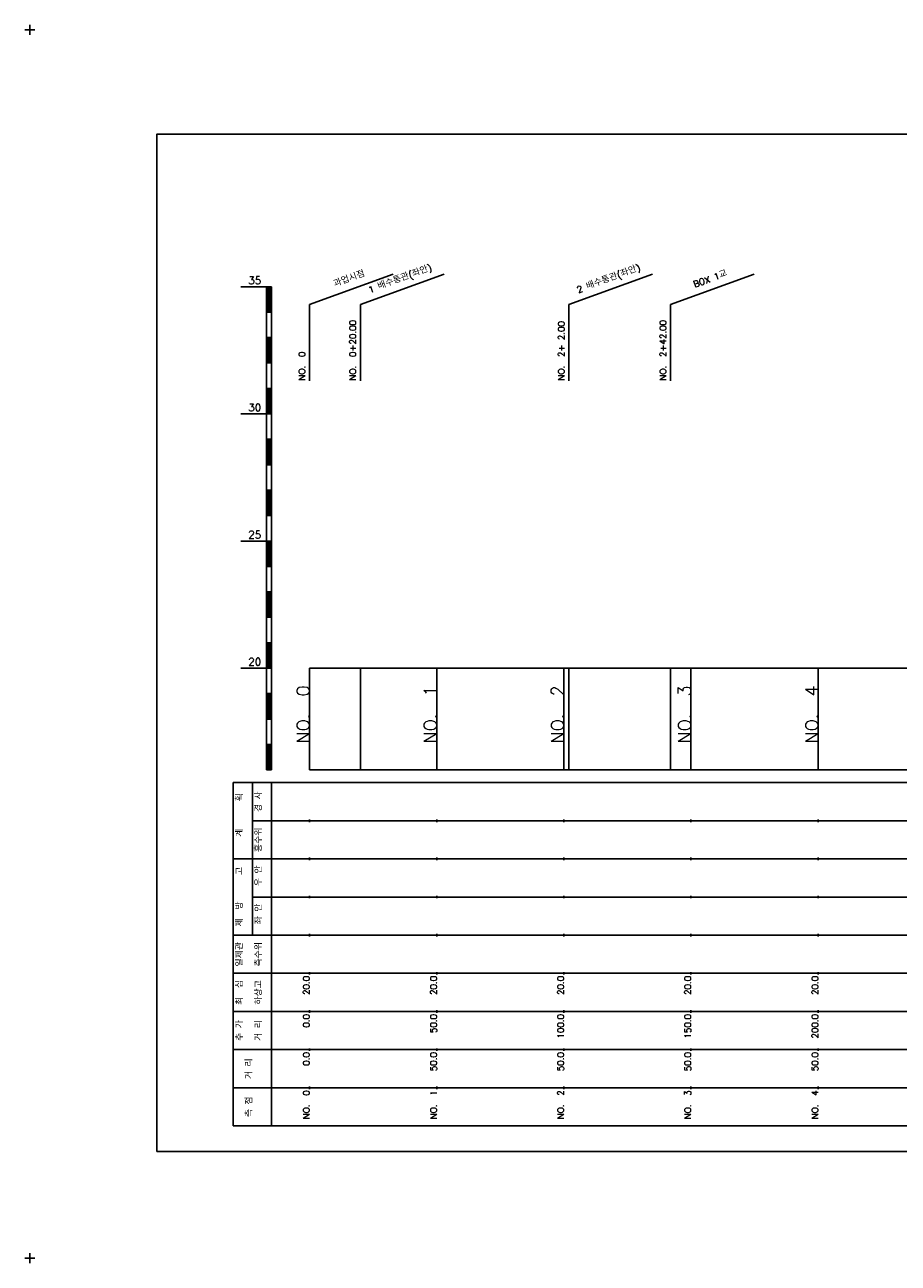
# Model space of a CAD drawing. Extents: x -2 to 685, y -2 to 485.
# Tile 1 of 2: x -2 to 342, y -2 to 485. Entities that reach past the tile are written whole.
import ezdxf
from ezdxf.enums import TextEntityAlignment as Align

# ---------------------------------------------------------------- set-up
doc = ezdxf.new("R2010")
doc.units = 0
doc.header["$LTSCALE"] = 5
for name, color, linetype in [('BOX', 5, 'CONTINUOUS'), ('DT1', 3, 'CONTINUOUS'), ('LT1', 4, 'CONTINUOUS'), ('ST1', 7, 'CONTINUOUS')]:
    doc.layers.add(name, color=color, linetype=linetype)
doc.styles.add('GHS', font='ROMANS.shx', dxfattribs={"bigfont": 'GHS.shx'})

msp = doc.modelspace()

# ---------------------------------------------------------------- linework, layer by layer
at = {"layer": 'BOX'}
msp.add_lwpolyline([(50, 42), (650, 42), (650, 442), (50, 442), (50, 42)], dxfattribs=at)
at = {"layer": 'LT1', "linetype": 'CONTINUOUS'}
for p, q in [((110, 375), (142.89, 386.97)), ((130, 375), (162.89, 386.97)), ((212, 375), (244.89, 386.97)), ((252, 375), (284.89, 386.97)), ((110, 345), (110, 375)), ((130, 345), (130, 375)), ((212, 345), (212, 375)), ((252, 345), (252, 375))]:
    msp.add_line(p, q, dxfattribs=at)
at = {"layer": 'LT1'}
for p, q in [((83, 382), (93, 382)), ((93, 192), (93, 382)), ((93, 382), (95, 382)), ((93.5, 381.8), (93.5, 372.2)), ((94, 381.8), (94, 372.2)), ((94.5, 381.8), (94.5, 372.2)), ((95, 192), (95, 382)), ((93, 372), (95, 372)), ((93, 362), (95, 362)), ((93.5, 361.8), (93.5, 352.2)), ((94, 361.8), (94, 352.2)), ((94.5, 361.8), (94.5, 352.2)), ((93, 352), (95, 352)), ((93, 342), (95, 342)), ((93.5, 341.8), (93.5, 332.2)), ((94, 341.8), (94, 332.2)), ((94.5, 341.8), (94.5, 332.2)), ((83, 332), (93, 332)), ((93, 332), (95, 332)), ((93, 322), (95, 322)), ((93.5, 321.8), (93.5, 312.2)), ((94, 321.8), (94, 312.2)), ((94.5, 321.8), (94.5, 312.2)), ((93, 312), (95, 312)), ((93, 302), (95, 302)), ((93.5, 301.8), (93.5, 292.2)), ((94, 301.8), (94, 292.2)), ((94.5, 301.8), (94.5, 292.2)), ((93, 292), (95, 292)), ((83, 282), (93, 282)), ((93, 282), (95, 282)), ((93.5, 281.8), (93.5, 272.2)), ((94, 281.8), (94, 272.2)), ((94.5, 281.8), (94.5, 272.2)), ((93, 272), (95, 272)), ((93, 262), (95, 262)), ((93.5, 261.8), (93.5, 252.2)), ((94, 261.8), (94, 252.2)), ((94.5, 261.8), (94.5, 252.2)), ((93, 252), (95, 252)), ((93, 242), (95, 242)), ((93.5, 241.8), (93.5, 232.2)), ((94, 241.8), (94, 232.2)), ((94.5, 241.8), (94.5, 232.2)), ((83, 232), (93, 232)), ((93, 232), (95, 232)), ((110, 192), (110, 232)), ((130, 192), (130, 232)), ((160, 192), (160, 232)), ((210, 192), (210, 232)), ((212, 192), (212, 232)), ((252, 192), (252, 232)), ((260, 192), (260, 232)), ((310, 192), (310, 232)), ((110, 225.69), (110, 226.69)), ((160, 225.69), (160, 226.69)), ((210, 225.69), (210, 226.69)), ((260, 225.69), (260, 226.69)), ((310, 225.69), (310, 226.69)), ((93, 222), (95, 222)), ((93.5, 221.8), (93.5, 212.2)), ((94, 221.8), (94, 212.2)), ((94.5, 221.8), (94.5, 212.2)), ((93, 212), (95, 212)), ((93, 202), (95, 202)), ((93.5, 201.8), (93.5, 192.2)), ((94, 201.8), (94, 192.2)), ((94.5, 201.8), (94.5, 192.2)), ((93, 192), (95, 192)), ((110, 192), (610, 192)), ((110, 171.5), (110, 172.5)), ((160, 171.5), (160, 172.5)), ((210, 171.5), (210, 172.5)), ((260, 171.5), (260, 172.5)), ((310, 171.5), (310, 172.5)), ((110, 156.5), (110, 157.5)), ((160, 156.5), (160, 157.5)), ((210, 156.5), (210, 157.5)), ((260, 156.5), (260, 157.5)), ((310, 156.5), (310, 157.5)), ((110, 141.5), (110, 142.5)), ((160, 141.5), (160, 142.5)), ((210, 141.5), (210, 142.5)), ((260, 141.5), (260, 142.5)), ((310, 141.5), (310, 142.5)), ((110, 126.5), (110, 127.5)), ((160, 126.5), (160, 127.5)), ((210, 126.5), (210, 127.5)), ((260, 126.5), (260, 127.5)), ((310, 126.5), (310, 127.5)), ((110, 111.5), (110, 112.5)), ((160, 111.5), (160, 112.5)), ((210, 111.5), (210, 112.5)), ((260, 111.5), (260, 112.5)), ((310, 111.5), (310, 112.5)), ((110, 96.5), (110, 97.5)), ((160, 96.5), (160, 97.5)), ((210, 96.5), (210, 97.5)), ((260, 96.5), (260, 97.5)), ((310, 96.5), (310, 97.5)), ((110, 81.5), (110, 82.5)), ((160, 81.5), (160, 82.5)), ((210, 81.5), (210, 82.5)), ((260, 81.5), (260, 82.5)), ((310, 81.5), (310, 82.5)), ((110, 66.5), (110, 67.5)), ((160, 66.5), (160, 67.5)), ((210, 66.5), (210, 67.5)), ((260, 66.5), (260, 67.5)), ((310, 66.5), (310, 67.5))]:
    msp.add_line(p, q, dxfattribs=at)
msp.add_lwpolyline([(110, 232), (160, 232), (210, 232), (260, 232), (310, 232), (360, 232), (410, 232), (460, 232), (510, 232), (560, 232), (610, 232)], dxfattribs=at)
at = {"layer": 'ST1'}
for p, q in [((-2, 483), (2, 483)), ((0, 481), (0, 485)), ((80, 52), (80, 187)), ((80, 187), (623, 187)), ((87.5, 157), (87.5, 187)), ((95, 52), (95, 187)), ((87.5, 172), (623, 172)), ((80, 157), (623, 157)), ((87.5, 127), (87.5, 157)), ((87.5, 142), (623, 142)), ((80, 127), (623, 127)), ((80, 112), (623, 112)), ((80, 97), (623, 97)), ((80, 82), (623, 82)), ((80, 67), (623, 67)), ((80, 52), (623, 52)), ((-2, 0), (2, 0)), ((0, -2), (0, 2))]:
    msp.add_line(p, q, dxfattribs=at)

# ---------------------------------------------------------------- texts
at = {"layer": 'DT1', "linetype": 'CONTINUOUS', "style": 'GHS'}
for s, rotation, p in [('1 배수통관(좌안)', 20, (146, 383.99)), ('2 배수통관(좌안)', 20, (228, 383.99)), ('과업시점', 20, (126, 383.99)), ('BOX 1교', 20, (268, 383.99)), ('  획', 90, (83.75, 179.5)), ('경 사', 90, (91.25, 179.5)), ('   계', 90, (83.75, 164.5)), ('홍수위', 90, (91.25, 164.5)), ('   고', 90, (83.75, 149.5)), (' 우 안', 90, (91.25, 149.5)), (' 제  방', 90, (83.75, 134.5)), (' 좌 안', 90, (91.25, 134.5)), ('일제관', 90, (83.75, 119.5)), ('측수위', 90, (91.25, 119.5)), ('최  심', 90, (83.75, 104.5)), ('하상고', 90, (91.25, 104.5)), ('추 가', 90, (83.75, 89.5)), ('거 리', 90, (91.25, 89.5)), ('거 리', 90, (87.5, 74.5)), ('측 점', 90, (87.5, 59.5))]:
    msp.add_text(s, height=2.5, rotation=rotation, dxfattribs=at).set_placement(p, align=Align.CENTER)
at = {"layer": 'DT1', "style": 'GHS'}
for s, p in [('35', (91, 383)), ('30', (91, 333)), ('25', (91, 283)), ('20', (91, 233))]:
    msp.add_text(s, height=3, dxfattribs=at).set_placement(p, align=Align.RIGHT)
at = {"layer": 'DT1', "linetype": 'CONTINUOUS', "style": 'GHS'}
for s, p in [('NO.  0+20.00 ', (128.25, 345.12)), ('NO.  2+ 2.00 ', (210.25, 345.12)), ('NO.  2+42.00 ', (250.25, 345.12)), ('NO.  0 ', (108.25, 345.12))]:
    msp.add_text(s, height=2.5, rotation=90, dxfattribs=at).set_placement(p)
at = {"layer": 'DT1', "style": 'GHS'}
for s, height, p in [('NO.  0', 5, (110, 225.19)), ('NO.  1', 5, (160, 225.19)), ('NO.  2', 5, (210, 225.19)), ('NO.  3', 5, (260, 225.19)), ('NO.  4', 5, (310, 225.19)), (' 20.0', 2.5, (110, 111)), (' 20.0', 2.5, (160, 111)), (' 20.0', 2.5, (210, 111)), (' 20.0', 2.5, (260, 111)), (' 20.0', 2.5, (310, 111)), ('     0.0', 2.5, (110, 96)), ('    50.0', 2.5, (160, 96)), ('   100.0', 2.5, (210, 96)), ('   150.0', 2.5, (260, 96)), ('   200.0', 2.5, (310, 96)), ('   0.0', 2.5, (110, 81)), ('  50.0', 2.5, (160, 81)), ('  50.0', 2.5, (210, 81)), ('  50.0', 2.5, (260, 81)), ('  50.0', 2.5, (310, 81)), ('NO.  0', 2.5, (110, 66)), ('NO.  1', 2.5, (160, 66)), ('NO.  2', 2.5, (210, 66)), ('NO.  3', 2.5, (260, 66)), ('NO.  4', 2.5, (310, 66))]:
    msp.add_text(s, height=height, rotation=90, dxfattribs=at).set_placement(p, align=Align.RIGHT)

doc.saveas('drawing.dxf')
